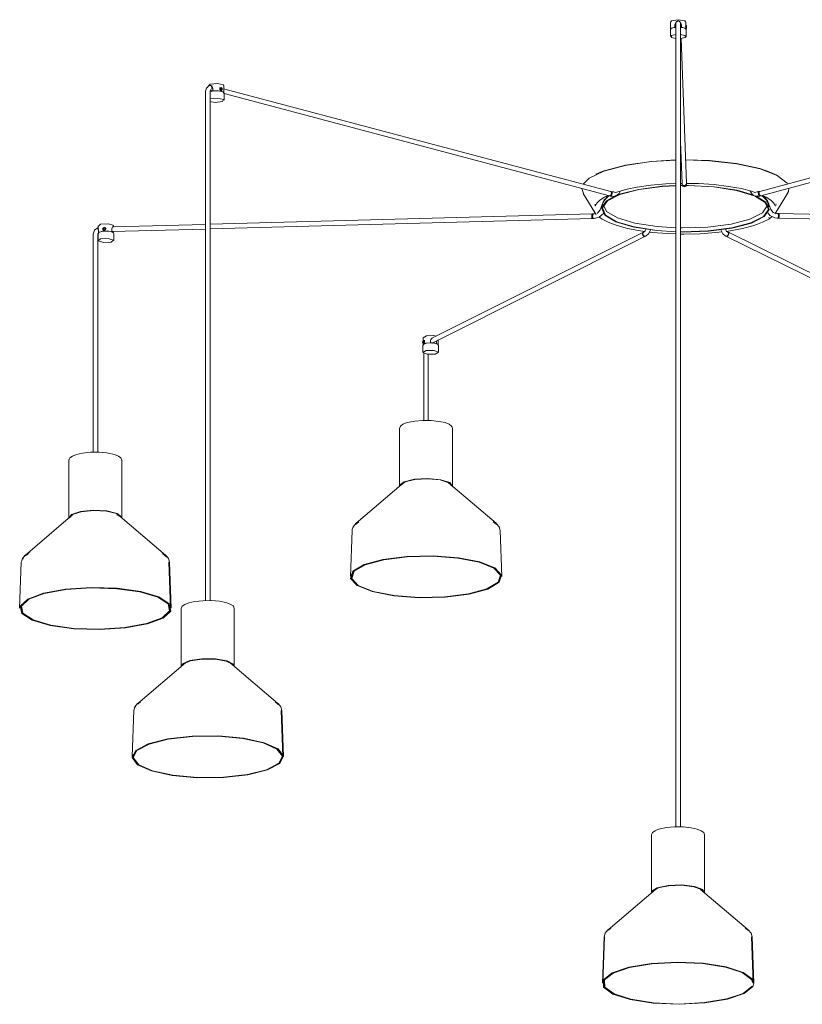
# Model space of a CAD drawing. Header units: millimetres. Extents: x 2868 to 10879, y -1222 to 7853.
# Tile 1 of 6: x 5599 to 6632, y -990 to 309. Entities that reach past the tile are written whole.
import ezdxf

# ---------------------------------------------------------------- set-up
doc = ezdxf.new("R2010")
doc.units = ezdxf.units.MM
doc.layers.add('E-LITE-EQPM', color=7, linetype='Continuous', lineweight=20)

# ---------------------------------------------------------------- blocks, each defined once
blk = doc.blocks.new('68593-7L_ 68594-7L KOMBO200 - 64314-44-7L SAMBA Black_ribbon beige pendant lamp ø450-7L-609791-00 Isometrico PDF')
at = {"layer": 'E-LITE-EQPM', "color": 253, "lineweight": 15, "true_color": 0xaaaaaa}
for p, q in [((3202.5, 305.9), (3202.5, 296.3)), ((3208.1, 298.8), (3208.1, 301.4)), ((3209.4, 302.7), (3208.9, 302.2)), ((3208.9, 302.2), (3209, 300.3)), ((3209, 300.3), (3209.4, 300.8)), ((3209.3, 298.9), (3209.1, 298.6)), ((3209.4, 304), (3209.5, 303)), ((3209.4, 299.8), (3209.4, 294.3)), ((3212.4, 307.1), (3214.2, 306.6)), ((3216.1, 302.2), (3215.4, 302.8)), ((3215.4, 294.3), (3215.4, 299.8)), ((3215.6, 299.8), (3215.5, 301.2)), ((3215.5, 301.1), (3215.5, 301.2)), ((3216.3, 301), (3215.5, 300.2)), ((3215.7, 301), (3216, 300.6)), ((3216.1, 300.8), (3216.1, 302.2)), ((3216.5, 301), (3216.3, 301)), ((3216.3, 301), (3216.3, 300.9)), ((3216.8, 301.4), (3216.8, 298.8)), ((3216.8, 298.8), (3216.8, 298.5)), ((3223.3, 301), (3222.3, 301)), ((3223.3, 299.9), (3222.3, 299.9)), ((3222.6, 300.9), (3222.6, 305.9)), ((3202.3, 295.6), (3202.3, 286.5)), ((3208.1, 298.5), (3208.1, 298.8)), ((3209.4, 294.3), (3209.4, -756.4)), ((3215.4, -756.4), (3215.4, 294.3)), ((3222, 297), (3223.3, 297)), ((3223.3, 298.1), (3222.4, 298.1)), ((3222.6, 296.3), (3222.6, 297.1)), ((3222.8, 286.5), (3222.8, 295.6)), ((3223.3, 298.1), (3223.3, 298.4)), ((3223.3, 297.8), (3223.3, 298.1)), ((3223.3, 297.1), (3223.3, 297.3)), ((3223.5, 92.8), (3216.2, 283.9)), ((2592.9, 221.9), (2592.9, 220.8)), ((2593.1, 221.7), (2595, 223.6)), ((2594.9, 222), (2593.5, 221.7)), ((2597.3, 221.5), (2595.3, 222)), ((2612.9, 212.3), (2612.9, 221.9)), ((2588.7, 214.2), (2588.7, 208.8)), ((2588.7, 208.8), (2588.7, -457.8)), ((2594.7, 208.8), (2594.7, 214.2)), ((2594.7, 213.6), (2595, 213.7)), ((2594.7, -457.9), (2594.7, 208.8)), ((2595.7, 215.7), (2598.5, 215)), ((2598.5, 217.3), (2598.5, 214.8)), ((2598.5, 214.8), (2599.3, 214.6)), ((2608.8, 219.2), (2607.2, 218.6)), ((2608.8, 216.3), (2608, 216)), ((2608.3, 218), (2609.5, 218.8)), ((2608.8, 216.3), (2608.3, 218)), ((2608.4, 214.8), (2610.2, 215.4)), ((2609.7, 217.2), (2608.7, 218.3)), ((2608.8, 219.1), (2609, 219.1)), ((2609.5, 216.1), (2608.9, 216.2)), ((2609.4, 216.1), (2609.7, 217.2)), ((2609.5, 218.8), (2610.7, 217.5)), ((2610.2, 215.9), (2609.5, 216.1)), ((2610.7, 217.5), (2609.7, 217.2)), ((2610.2, 215.9), (2609.9, 215.8)), ((2610.7, 217.5), (2610.2, 215.9)), ((3123.4, 82.1), (2612.6, 217.6)), ((2613.2, 211.6), (2612.6, 212.3)), ((2612.7, 212.1), (2612.7, 214.3)), ((2613.1, 211.2), (3121.9, 76.3)), ((2613.2, 202.5), (2613.2, 211.6)), ((3829.1, 218.3), (3320.2, 82.2)), ((3321.7, 76.4), (3828.5, 212)), ((3215.4, 147.4), (3217.5, 92.5)), ((3215.4, 123.8), (3216.3, 123.8)), ((3215.4, 123.6), (3216.3, 123.6)), ((3104.5, 105), (3103.7, 104.6)), ((3103.8, 104.7), (3114.2, 109.1)), ((3333.2, 107.7), (3342.5, 103.5)), ((3340.2, 104.6), (3339.5, 105)), ((3217.5, 92.7), (3215.4, 92.7)), ((3217.6, 91.9), (3217.5, 92.6)), ((3217.5, 92.6), (3217.5, 92.1)), ((3217.5, 92.6), (3217.5, 91.7)), ((3217.5, 91.7), (3217.5, 92.1)), ((3218.3, 90.7), (3217.9, 91.2)), ((3223.4, 91.9), (3223.1, 91.3)), ((3223.5, 92.3), (3223.5, 92.8)), ((3223.5, 91.9), (3223.5, 92.8)), ((3087.8, 78.2), (3085.3, 85.9)), ((3087.2, 79.2), (3102.5, 54.1)), ((3124.5, 81.7), (3123.6, 82)), ((3125.4, 81.4), (3123.6, 82)), ((3123.8, 77.6), (3124.1, 78.3)), ((3123.8, 77.6), (3124.1, 78.3)), ((3124.2, 78.3), (3123.9, 77.6)), ((3124.4, 79.1), (3124.2, 78.3)), ((3127.9, 81.4), (3125.4, 81.4)), ((3127.9, 81.4), (3127.9, 81.4)), ((3136, 82.2), (3136.2, 82.8)), ((3215.4, 90), (3218.3, 90.1)), ((3215.4, 89.8), (3218.5, 89.8)), ((3219, 90.2), (3218.3, 90.6)), ((3219.7, 89.9), (3219, 90.2)), ((3219.7, 90), (3220.5, 89.9)), ((3219.7, 90), (3220.5, 89.9)), ((3220.5, 89.8), (3219.7, 89.9)), ((3221.2, 89.9), (3220.5, 89.8)), ((3222, 90.2), (3221.2, 89.9)), ((3289.5, 83.3), (3312.6, 76.5)), ((3290.1, 83.6), (3312.2, 77.1)), ((3307.5, 82.8), (3307.6, 82.3)), ((3318.2, 81.5), (3315.8, 81.5)), ((3320, 82.1), (3318.2, 81.5)), ((3320, 82.1), (3319.1, 81.8)), ((3319.4, 78.4), (3319.2, 79.2)), ((3319.7, 77.7), (3319.4, 78.4)), ((3319.5, 78.5), (3319.8, 77.8)), ((3319.5, 78.5), (3319.8, 77.8)), ((3341.5, 54.1), (3356.7, 79.2)), ((3102.7, 65.3), (3102.3, 64)), ((3113.5, 68.2), (3109.4, 57.7)), ((3113.1, 66.8), (3111.7, 61.7)), ((3113.1, 66.8), (3114.6, 69.6)), ((3118.3, 74.3), (3116.6, 75.5)), ((3119.5, 75), (3119.3, 74.8)), ((3120.5, 75.9), (3120.2, 75.6)), ((3121.7, 76.3), (3122.6, 76)), ((3121.7, 76.3), (3123.5, 75.7)), ((3122.5, 76.3), (3122.1, 76.2)), ((3122.4, 76.4), (3122.9, 76.6)), ((3122.4, 76.4), (3122.9, 76.6)), ((3123, 76.6), (3122.5, 76.3)), ((3122.9, 76.6), (3123.4, 77.1)), ((3122.9, 76.6), (3123.4, 77.1)), ((3123.5, 77), (3123, 76.6)), ((3123.4, 77.1), (3123.8, 77.6)), ((3123.4, 77.1), (3123.8, 77.6)), ((3123.9, 77.6), (3123.5, 77)), ((3320.1, 77.2), (3319.7, 77.7)), ((3319.8, 77.8), (3320.2, 77.2)), ((3319.8, 77.8), (3320.2, 77.2)), ((3320.6, 76.7), (3320.1, 77.1)), ((3320.1, 75.8), (3321.9, 76.5)), ((3320.2, 77.2), (3320.7, 76.7)), ((3320.2, 77.2), (3320.7, 76.7)), ((3321, 76.4), (3320.6, 76.7)), ((3320.7, 76.7), (3321.2, 76.5)), ((3320.7, 76.7), (3321.2, 76.5)), ((3321, 76.1), (3321.9, 76.5)), ((3321.5, 76.4), (3321.1, 76.4)), ((3327.2, 75.4), (3326.1, 74.5)), ((3330.8, 66.8), (3330.6, 67.2)), ((3334.9, 58.2), (3330.8, 68.7)), ((3332.2, 61.7), (3330.8, 66.8)), ((3341.6, 64), (3341.2, 65.6)), ((3099.2, 52.5), (2594.7, 38.7)), ((3100.5, 52.4), (3099.3, 52.5)), ((3101.6, 52.4), (3099.3, 52.5)), ((3103.6, 53), (3101.6, 52.4)), ((3102.5, 54.1), (3104.4, 51.8)), ((3341.5, 54.1), (3340.1, 52.6)), ((3342.8, 53), (3341, 53.5)), ((3345.1, 53), (3342.8, 53)), ((3345.1, 53), (3343.9, 53)), ((3846.9, 41.7), (3345.2, 53)), ((3345.2, 53), (3345.2, 53)), ((2594.7, 32.7), (3099.3, 46.5)), ((3098.5, 49.5), (3098.6, 48.7)), ((3098.5, 48.7), (3098.5, 49.5)), ((3098.5, 48.7), (3098.5, 49.5)), ((3098.6, 48), (3098.5, 48.7)), ((3098.6, 48), (3098.5, 48.7)), ((3098.6, 48.7), (3098.7, 48)), ((3098.7, 47.4), (3098.6, 48)), ((3098.7, 47.4), (3098.6, 48)), ((3098.7, 48), (3098.8, 47.4)), ((3098.8, 46.9), (3098.7, 47.4)), ((3098.8, 46.9), (3098.7, 47.4)), ((3098.8, 47.4), (3099, 46.9)), ((3099, 46.6), (3098.8, 46.9)), ((3099, 46.6), (3098.8, 46.9)), ((3099, 46.9), (3099.1, 46.6)), ((3099.1, 46.6), (3099.3, 46.5)), ((3099.2, 46.5), (3100.3, 46.4)), ((3099.2, 46.5), (3101.4, 46.4)), ((3332.6, 47.7), (3332.2, 47.4)), ((3343, 47), (3345.3, 47)), ((3344.1, 47), (3345.3, 47)), ((3345.1, 47), (3345.3, 47.2)), ((3345.1, 47), (3846.9, 35.7)), ((3345.3, 47.2), (3345.4, 47.5)), ((3345.4, 47.5), (3345.6, 47.9)), ((3345.6, 47.5), (3345.4, 47.2)), ((3345.6, 47.5), (3345.4, 47.2)), ((3345.6, 48), (3345.7, 48.6)), ((3345.7, 47.9), (3345.6, 47.5)), ((3345.7, 47.9), (3345.6, 47.5)), ((3345.7, 48.6), (3345.8, 49.3)), ((3345.8, 48.6), (3345.7, 48)), ((3345.8, 48.6), (3345.7, 48)), ((3345.8, 49.3), (3345.8, 50.1)), ((3345.9, 49.3), (3345.8, 48.6)), ((3345.9, 49.3), (3345.8, 48.6)), ((3345.9, 50.1), (3345.9, 49.3)), ((3345.9, 50.1), (3345.9, 49.3)), ((2446.4, 25.8), (2447.5, 27.8)), ((2447.3, 34.5), (2446.8, 34.5)), ((2446.9, 26.5), (2447.2, 26.8)), ((2446.9, 26.5), (2446.9, 17.3)), ((2447.2, 36.8), (2447.2, 33.3)), ((2447.4, 30.3), (2447.4, 27.8)), ((2447.4, 27.8), (2447.8, 27.8)), ((2453.2, 31.5), (2454.4, 30)), ((2453.3, 33.1), (2454.7, 34.3)), ((2453.8, 31.5), (2453.3, 33.1)), ((2453.3, 33.1), (2453.6, 32.7)), ((2455.1, 33.8), (2453.6, 32.7)), ((2453.6, 32.7), (2454.1, 31.4)), ((2453.8, 31.5), (2454.2, 31)), ((2454.7, 31.5), (2454, 31.5)), ((2454.1, 31.3), (2454.2, 31)), ((2454.7, 34.3), (2456.2, 33.3)), ((2455.1, 33.8), (2454.7, 34.3)), ((2455.6, 31.6), (2454.7, 31.5)), ((2456.1, 33.1), (2455.1, 33.8)), ((2456.2, 33.3), (2455.6, 31.6)), ((2455.6, 31.6), (2456, 31.1)), ((2456, 31.1), (2456.1, 31.4)), ((2457.4, 32.7), (2456.2, 34.1)), ((2464, 28.9), (2464.9, 28.9)), ((2464.9, 29.1), (2588.8, 32.5)), ((2464.9, 28.9), (2464.9, 31.5)), ((2588.8, 38.5), (2466, 35.2)), ((2466.9, 37.4), (2466.7, 36.2)), ((2466.9, 29.1), (2466.9, 27.5)), ((2467.5, 26.5), (2467.1, 27.4)), ((2467.2, 35.1), (2467.2, 36.8)), ((2467.5, 17.3), (2467.5, 26.5)), ((3166.7, 28.5), (2887.4, -111.4)), ((3166.8, 28.5), (3167.3, 28.7)), ((3166.8, 28.5), (3167.3, 28.7)), ((3168, 29), (3167, 28.6)), ((3167.4, 28.7), (3167, 28.6)), ((3167.9, 29), (3168.2, 29.3)), ((3276.7, 29.1), (3276.4, 29.4)), ((3277.6, 28.7), (3276.6, 29.1)), ((3277.6, 28.7), (3277.1, 28.9)), ((3277.2, 28.8), (3277.8, 28.6)), ((3277.2, 28.8), (3277.8, 28.6)), ((3560.9, -110.9), (3277.9, 28.6)), ((2440.4, 25.8), (2440.4, 20.3)), ((2440.4, 20.3), (2440.4, -262)), ((2446.4, 20.3), (2446.4, 25.8)), ((2446.4, -262.1), (2446.4, 20.3)), ((2887.9, -117.9), (3169.4, 23.1)), ((3165.6, 24.6), (3165.4, 25.4)), ((3165.6, 24.6), (3165.4, 25.4)), ((3166, 24), (3165.6, 24.6)), ((3166, 24), (3165.6, 24.6)), ((3166.6, 23.4), (3166, 24)), ((3166.6, 23.4), (3166, 24)), ((3166.1, 24), (3166.6, 23.5)), ((3167.2, 23), (3166.6, 23.4)), ((3167.2, 23), (3166.6, 23.4)), ((3167.9, 22.9), (3167.3, 23)), ((3167.9, 22.9), (3167.3, 23)), ((3168.6, 22.9), (3168, 22.8)), ((3168.6, 22.9), (3168, 22.8)), ((3169.1, 23), (3168.7, 22.9)), ((3169.1, 23), (3168.7, 22.9)), ((3169.1, 23), (3170.1, 23.4)), ((3169.1, 23), (3169.6, 23.2)), ((3274.5, 23.4), (3275.6, 23.1)), ((3275, 23.3), (3275.6, 23.1)), ((3275.3, 23.2), (3560.3, -117.3)), ((3275.9, 23), (3275.6, 23.1)), ((3275.9, 23), (3275.6, 23.1)), ((3276.6, 22.9), (3276, 23)), ((3276.6, 22.9), (3276, 23)), ((3277.3, 23.1), (3276.7, 22.9)), ((3277.3, 23.1), (3276.7, 22.9)), ((3278, 23.5), (3277.4, 23.1)), ((3278, 23.5), (3277.4, 23.1)), ((3278, 23.5), (3278.5, 24.1)), ((3278.6, 24.1), (3278.1, 23.5)), ((3278.6, 24.1), (3278.1, 23.5)), ((3279, 24.7), (3278.6, 24.1)), ((3279, 24.7), (3278.6, 24.1)), ((3279.2, 25.5), (3279, 24.7)), ((3279.2, 25.5), (3279, 24.7)), ((2875.5, -116.3), (2876.1, -114.9)), ((2875.7, -117.8), (2875.5, -116.3)), ((2875.5, -116.3), (2876.6, -116.4)), ((2875.8, -110.7), (2875.8, -115.3)), ((2876.1, -114.9), (2876.7, -115.5)), ((2877.9, -114.6), (2876.4, -114.4)), ((2876.7, -115.5), (2876.5, -117.4)), ((2876.7, -115.5), (2877.8, -115.7)), ((2885.7, -117.5), (2885.7, -115)), ((2890.1, -108.2), (2893, -108.9)), ((2893.5, -115.1), (2893.6, -116)), ((2893.6, -116), (2893.6, -118.6)), ((2895.8, -120.3), (2895.8, -113.9)), ((2875.5, -121), (2875.5, -130.2)), ((2876.1, -117.6), (2875.7, -117.8)), ((2875.8, -117.8), (2875.8, -120.3)), ((2875.8, -118.3), (2877.5, -118.6)), ((2876.4, -117.4), (2876.1, -117.6)), ((2876.5, -117.4), (2877.4, -117.5)), ((2885.2, -117.8), (2885.7, -117.5)), ((2893.6, -118.6), (2893.1, -118.9)), ((2895.2, -119.4), (2893.6, -118.6)), ((2895.8, -120.5), (2895.8, -120.1)), ((2896.1, -130.2), (2896.1, -121)), ((2876.7, -131.3), (2876.7, -220.2)), ((2882.7, -220.1), (2882.7, -132.9)), ((2844.8, -230.5), (2844.8, -306.4)), ((2914.8, -230.5), (2914.2, -229.1)), ((2914.8, -306.4), (2914.8, -230.5)), ((2408.4, -272.4), (2408.9, -271.2)), ((2408.4, -272.4), (2408.4, -348.3)), ((2478.4, -348.3), (2478.4, -272.4)), ((2850.1, -302.5), (2787.4, -355.8)), ((2849.5, -302.6), (2849.4, -303.2)), ((2849.4, -303.2), (2849.4, -303.2)), ((2972.1, -355.8), (2909.4, -302.5)), ((2910.1, -303.2), (2910, -302.4)), ((2910.1, -303.2), (2910.1, -303.2)), ((2413.7, -344.4), (2351.1, -397.7)), ((2413.1, -344.3), (2413.1, -345.1)), ((2472.3, -345.9), (2472, -345.6)), ((2535.7, -397.7), (2473.1, -344.4)), ((2473.7, -345.1), (2473.7, -344.5)), ((2473.7, -345.1), (2473.7, -345.2)), ((2791, -353.8), (2788, -356.4)), ((2971.6, -356.4), (2968.4, -353.7)), ((2975.5, -361.1), (2975.4, -360.8)), ((2782, -365.3), (2779.8, -426.1)), ((2782, -365.3), (2782.3, -364.1)), ((2979.7, -426.1), (2977.5, -365.3)), ((2354.9, -395.5), (2351.6, -398.3)), ((2356.7, -394), (2356.4, -394.2)), ((2535.2, -398.3), (2531.9, -395.5)), ((2537.5, -400.6), (2535.2, -398.3)), ((2538.1, -400.1), (2535.7, -397.7)), ((2345.6, -407.3), (2343.4, -468)), ((2345.6, -407.3), (2346.3, -405.2)), ((2542.6, -468), (2540.4, -407.3)), ((2543.4, -468), (2541.2, -407.3)), ((2780.7, -423.3), (2780.6, -426.1)), ((2978.9, -426.1), (2978.8, -423.1)), ((2344.3, -465.3), (2344.2, -468)), ((2626.7, -468.1), (2625.6, -465.3)), ((2556.7, -468.1), (2556.7, -544)), ((2626.7, -544), (2626.7, -468.1)), ((2562.1, -540.1), (2499.4, -593.5)), ((2561.4, -540.2), (2561.4, -540.7)), ((2561.4, -540.9), (2561.4, -540.9)), ((2684.1, -593.5), (2621.4, -540.1)), ((2622.1, -540.7), (2622, -540.2)), ((2622.1, -540.9), (2622.1, -540.9)), ((2624.3, -541.9), (2625.1, -543.1)), ((2625.8, -541.8), (2626.6, -544.7)), ((2499.6, -594.3), (2499.9, -594.1)), ((2502.9, -591.5), (2499.9, -594.1)), ((2683.5, -594.1), (2680.4, -591.4)), ((2494, -603), (2491.7, -663.7)), ((2496.1, -598.5), (2496.5, -598)), ((2690.9, -663.7), (2688.7, -603)), ((2691.7, -663.7), (2689.5, -603)), ((2492.6, -661), (2492.5, -663.7)), ((3177.4, -766.7), (3177.7, -766.1)), ((3177.4, -766.7), (3177.4, -842.7)), ((3247.4, -842.7), (3247.4, -766.7)), ((3182.7, -838.8), (3120.1, -892.1)), ((3182.1, -838.8), (3182.1, -839.3)), ((3182.1, -839.5), (3182.1, -839.5)), ((3304.7, -892.1), (3242, -838.8)), ((3242.7, -839.3), (3242.7, -838.8)), ((3242.7, -839.5), (3242.7, -839.5)), ((3123.5, -890.2), (3120.6, -892.7)), ((3304.2, -892.7), (3300.7, -889.7)), ((3114.6, -901.6), (3112.4, -962.4)), ((3115.4, -901.6), (3113.2, -962.4)), ((3311.6, -962.4), (3309.4, -901.6)), ((3312.4, -962.4), (3310.2, -901.6))]:
    blk.add_line(p, q, dxfattribs=at)
for points in [[(3202.8, 305.9, 0), (3203.8, 307.3, 0), (3212.4, 308.7, 0)], [(3208.1, 301.4, 0), (3208.2, 302.3, 0), (3208.5, 303.2, 0), (3209, 304.1, 0), (3209.5, 304.6, 0)], [(3212.4, 307.1, 0), (3210.2, 306.1, 0), (3209.6, 305, 0), (3209.4, 304.3, 0), (3209.4, 303.7, 0), (3209.4, 301.7, 0), (3209.4, 299.8, 0)], [(3212.4, 307.1, 0), (3211.4, 306.9, 0), (3210.5, 306.4, 0), (3209.8, 305.6, 0), (3209.5, 304.6, 0), (3209.5, 303.7, 0)], [(3212.4, 308.7, 0), (3221.2, 307.3, 0), (3222.3, 306, 0)], [(3212.4, 307.1, 0), (3213.5, 306.9, 0), (3214.4, 306.4, 0), (3215, 305.6, 0), (3215.4, 304.6, 0), (3215.4, 303.6, 0), (3215.4, 303.5, 0)], [(3215.4, 304.6, 0), (3215.8, 304.1, 0), (3216.4, 303.3, 0), (3216.7, 302.3, 0), (3216.8, 301.4, 0)], [(3215.4, 304.3, 0), (3215.6, 300.4, 0), (3215.6, 299.8, 0)], [(3215.4, 303.8, 0), (3215.4, 303.3, 0), (3215.4, 301, 0), (3215.4, 299.8, 0)], [(3216.3, 298.3, 0), (3216.3, 299.6, 0), (3216.3, 301, 0)], [(3216.8, 300.2, 0), (3216.6, 300.7, 0), (3216.5, 301, 0), (3216.4, 301, 0), (3216.4, 300.8, 0)], [(3222.3, 296.9, 0), (3221.8, 297.4, 0), (3216.8, 298.8, 0)], [(3222.3, 299.6, 0), (3222.4, 300.2, 0), (3222.4, 300.7, 0), (3222.5, 301, 0), (3222.5, 301, 0)], [(3222.6, 297.1, 0), (3222.5, 297.2, 0), (3222.5, 297.7, 0), (3222.4, 298.2, 0), (3222.4, 298.9, 0), (3222.3, 299.6, 0)], [(3223.3, 301, 0), (3223.3, 299.6, 0), (3223.3, 297.1, 0)], [(3202.3, 295.6, 0), (3203.7, 297.4, 0), (3207.1, 298.4, 0), (3209.4, 298.6, 0)], [(3208.1, 298.8, 0), (3203.2, 297.3, 0), (3202.7, 296.8, 0)], [(3209.3, 283.8, 0), (3203.7, 285, 0), (3203.6, 287.9, 0), (3209.3, 289.2, 0)], [(3222.8, 295.6, 0), (3221.4, 297.4, 0), (3218, 298.4, 0), (3215.4, 298.6, 0)], [(3215.5, 289.2, 0), (3221.4, 288, 0), (3222.8, 286.5, 0)], [(3222.8, 286.5, 0), (3221.5, 285.1, 0), (3215.7, 283.8, 0)], [(2593.5, 221.7, 0), (2589.8, 218.5, 0), (2588.7, 214.2, 0)], [(2594.6, 222, 0), (2595.3, 222, 0), (2595.9, 221.7, 0), (2596.4, 221.1, 0), (2596.7, 220.2, 0), (2596.9, 219.1, 0), (2596.8, 218.1, 0), (2596.5, 217.2, 0)], [(2595, 223.6, 0), (2604.3, 224.6, 0), (2612.2, 222.9, 0), (2612.6, 221.7, 0)], [(2594.7, 214.2, 0), (2595.3, 216, 0), (2595.5, 216, 0)], [(2612.5, 212.5, 0), (2611.8, 213.3, 0), (2608.4, 214.4, 0), (2602.8, 214.8, 0), (2597.3, 214.3, 0), (2595, 213.7, 0)], [(2597, 220.4, 0), (2597.6, 219.8, 0), (2598.1, 219.1, 0), (2598.4, 218.3, 0), (2598.5, 217.3, 0)], [(2612.8, 211.9, 0), (2611.5, 213.7, 0), (2605.7, 215, 0), (2598.5, 214.8, 0)], [(2607.4, 217.5, 0), (2607.5, 218.1, 0), (2607.8, 218.6, 0), (2608.2, 219, 0)], [(2609, 215.3, 0), (2608.8, 215.3, 0), (2608.2, 215.7, 0), (2607.8, 216.2, 0), (2607.5, 216.8, 0), (2607.4, 217.5, 0)], [(2609.5, 219.3, 0), (2607.9, 217.7, 0), (2609.5, 215.4, 0)], [(2610.4, 216.1, 0), (2610.2, 215.6, 0), (2609.8, 215.3, 0), (2609.3, 215.2, 0), (2609.1, 215.2, 0)], [(2609.5, 215.4, 0), (2611.1, 217, 0), (2609.5, 219.3, 0)], [(2611, 200.7, 0), (2601.5, 199.6, 0), (2594.5, 200.8, 0)], [(2594.8, 204.2, 0), (2604.3, 205.3, 0), (2612.4, 203.5, 0), (2611, 200.7, 0)], [(3114.3, 109, 0), (3142.4, 116.5, 0), (3176.9, 121.5, 0), (3209.4, 123.4, 0)], [(3115, 109.3, 0), (3142.9, 116.8, 0), (3177.2, 121.7, 0), (3209.4, 123.7, 0)], [(3222.3, 123.8, 0), (3253.6, 122.8, 0), (3289.6, 118.8, 0), (3320, 112.2, 0), (3332.4, 108.1, 0)], [(3222.3, 123.6, 0), (3253.8, 122.6, 0), (3290, 118.6, 0), (3320.6, 111.9, 0), (3343.3, 103.1, 0), (3356.1, 92.9, 0), (3356.8, 91.9, 0)], [(3087, 91.6, 0), (3094.9, 99.6, 0), (3114.3, 109, 0)], [(3209.4, 92.5, 0), (3196.3, 92, 0), (3176.2, 90.3, 0), (3158.2, 87.7, 0), (3142.8, 84.5, 0), (3130.1, 80.8, 0), (3128.3, 80.2, 0)], [(3217.5, 92.6, 0), (3217.6, 91.9, 0), (3217.9, 91.3, 0), (3218.3, 90.7, 0), (3219, 90.2, 0), (3219.7, 90, 0)], [(3217.5, 92.6, 0), (3217.6, 91.9, 0), (3217.9, 91.3, 0), (3218.3, 90.7, 0), (3219, 90.2, 0), (3219.7, 90, 0)], [(3220.5, 88, 0), (3218.3, 89.1, 0), (3217.7, 90.2, 0), (3217.5, 90.8, 0), (3217.5, 91.5, 0), (3217.5, 91.7, 0)], [(3220.5, 89.4, 0), (3219.7, 89.5, 0), (3219, 89.8, 0), (3218.3, 90.2, 0), (3217.9, 90.8, 0), (3217.6, 91.5, 0)], [(3220.5, 89.9, 0), (3221.2, 90, 0), (3222, 90.2, 0), (3222.6, 90.7, 0), (3223.1, 91.3, 0), (3223.4, 91.9, 0), (3223.5, 92.7, 0), (3223.5, 92.8, 0)], [(3220.5, 89.9, 0), (3221.2, 90, 0), (3222, 90.2, 0), (3222.6, 90.7, 0), (3223.1, 91.3, 0), (3223.4, 91.9, 0), (3223.5, 92.7, 0), (3223.5, 92.8, 0)], [(3220.5, 88, 0), (3222.8, 89.1, 0), (3223.4, 90.2, 0), (3223.5, 90.8, 0), (3223.6, 91.6, 0), (3223.6, 92.6, 0)], [(3220.5, 89.4, 0), (3221.2, 89.5, 0), (3222, 89.8, 0), (3222.6, 90.3, 0), (3223.1, 90.8, 0), (3223.4, 91.5, 0)], [(3223.5, 92.8, 0), (3223.5, 92.7, 0), (3223.4, 91.9, 0)], [(3223.4, 91.7, 0), (3223.5, 92.2, 0), (3223.4, 92.7, 0)], [(3315.1, 80.3, 0), (3309.2, 82.3, 0), (3295.4, 85.8, 0), (3278.8, 88.8, 0), (3259.9, 91.1, 0), (3239.2, 92.4, 0), (3223.5, 92.7, 0)], [(3223.5, 91.4, 0), (3223.5, 91.9, 0), (3223.5, 91.9, 0)], [(3154.5, 35.3, 0), (3131.1, 42.2, 0), (3116.6, 50.9, 0), (3112.5, 60.4, 0), (3119, 69.8, 0), (3135.6, 78.1, 0), (3160.7, 84.6, 0), (3191.8, 88.6, 0), (3209.4, 89.6, 0)], [(3123.2, 82.1, 0), (3123.6, 82, 0), (3124, 81.7, 0), (3124.3, 81.2, 0), (3124.4, 80.5, 0), (3124.5, 79.8, 0), (3124.4, 79.1, 0)], [(3123.3, 76, 0), (3123.8, 76.3, 0), (3124.3, 76.8, 0), (3124.7, 77.3, 0), (3125, 78, 0), (3125.3, 78.8, 0), (3125.4, 79.5, 0), (3125.4, 80.2, 0), (3125.3, 80.8, 0), (3125, 81.3, 0), (3124.7, 81.6, 0)], [(3124.1, 78.3, 0), (3124.4, 79.1, 0), (3124.5, 79.8, 0), (3124.5, 80.5, 0), (3124.3, 81.2, 0), (3124.1, 81.6, 0), (3123.7, 81.9, 0), (3123.5, 82, 0)], [(3124.1, 78.3, 0), (3124.4, 79.1, 0), (3124.5, 79.8, 0), (3124.5, 80.5, 0), (3124.3, 81.2, 0), (3124.1, 81.6, 0), (3123.7, 81.9, 0), (3123.5, 82, 0)], [(3129.9, 75.7, 0), (3134.6, 79.4, 0), (3136, 82.2, 0)], [(3131.3, 76.9, 0), (3134.8, 78.3, 0), (3160.2, 84.8, 0), (3191.5, 88.9, 0), (3209.4, 89.9, 0)], [(3222.5, 89.8, 0), (3225.8, 89.8, 0), (3259.5, 88, 0), (3289.5, 83.3, 0)], [(3222.8, 90.1, 0), (3225.9, 90.1, 0), (3259.8, 88.2, 0), (3290.1, 83.6, 0)], [(3307.6, 82.3, 0), (3311.1, 77.3, 0), (3313.8, 75.8, 0)], [(3320.3, 76.2, 0), (3319.8, 76.4, 0), (3319.3, 76.9, 0), (3318.9, 77.5, 0), (3318.5, 78.2, 0), (3318.3, 78.9, 0), (3318.2, 79.7, 0), (3318.2, 80.4, 0), (3318.3, 81, 0), (3318.6, 81.5, 0), (3318.9, 81.8, 0)], [(3319.1, 80, 0), (3319.1, 80.7, 0), (3319.3, 81.3, 0), (3319.6, 81.8, 0), (3319.9, 82.1, 0), (3320.4, 82.2, 0)], [(3320, 82.1, 0), (3319.8, 82.1, 0), (3319.5, 81.8, 0), (3319.2, 81.3, 0), (3319.1, 80.7, 0), (3319.1, 80, 0), (3319.2, 79.2, 0), (3319.5, 78.5, 0)], [(3320, 82.1, 0), (3319.8, 82.1, 0), (3319.5, 81.8, 0), (3319.2, 81.3, 0), (3319.1, 80.7, 0), (3319.1, 80, 0), (3319.2, 79.2, 0), (3319.5, 78.5, 0)], [(3358.6, 86.2, 0), (3358.1, 82, 0), (3354.9, 76.7, 0)], [(3103, 62.6, 0), (3105, 66.6, 0), (3109.1, 70.6, 0), (3115.2, 74.6, 0), (3120, 76.8, 0)], [(3153.8, 35, 0), (3130.2, 42.1, 0), (3115.6, 50.8, 0), (3111.4, 60.4, 0), (3118, 69.8, 0), (3129.4, 76.2, 0)], [(3116.4, 72.3, 0), (3115, 71, 0), (3113.5, 68.2, 0)], [(3114.6, 69.6, 0), (3115.5, 71.2, 0), (3119.9, 75.4, 0), (3121.5, 76.4, 0)], [(3121.5, 76.4, 0), (3121.9, 76.3, 0), (3122.4, 76.3, 0)], [(3121.5, 76.4, 0), (3121.9, 76.3, 0), (3122.4, 76.3, 0)], [(3123.3, 76, 0), (3122.8, 76, 0), (3122.6, 76, 0)], [(3123.5, 75.7, 0), (3129.4, 75.6, 0), (3129.9, 75.7, 0)], [(3313, 76.3, 0), (3327.3, 67.7, 0), (3331.5, 58.2, 0), (3324.9, 48.9, 0), (3308.3, 40.5, 0), (3283.2, 34, 0), (3252.1, 30, 0), (3218.1, 28.8, 0), (3215.4, 28.8, 0)], [(3314.5, 76.2, 0), (3328.3, 67.8, 0), (3332.5, 58.2, 0), (3325.9, 48.8, 0), (3309.1, 40.3, 0), (3283.8, 33.8, 0), (3252.4, 29.7, 0), (3218.1, 28.5, 0), (3215.4, 28.6, 0)], [(3313.8, 75.8, 0), (3319.7, 75.7, 0), (3320.1, 75.8, 0)], [(3320.3, 76.2, 0), (3320.7, 76.1, 0), (3321, 76.1, 0)], [(3321.2, 76.5, 0), (3321.6, 76.4, 0), (3322.1, 76.5, 0)], [(3321.2, 76.5, 0), (3321.6, 76.4, 0), (3322.1, 76.5, 0)], [(3330.4, 67.6, 0), (3328.5, 71.2, 0), (3324.1, 75.4, 0), (3322.2, 76.5, 0)], [(3330.8, 68.7, 0), (3326.6, 74.6, 0), (3322.7, 76.4, 0)], [(3341, 62.6, 0), (3338.9, 66.6, 0), (3334.8, 70.6, 0), (3328.7, 74.6, 0), (3323.7, 76.9, 0)], [(3099.2, 52.5, 0), (3099, 52.4, 0), (3098.8, 52.1, 0), (3098.7, 51.6, 0), (3098.6, 51, 0), (3098.6, 50.3, 0), (3098.5, 49.5, 0)], [(3098.6, 50.3, 0), (3098.6, 51, 0), (3098.8, 51.6, 0), (3098.9, 52.1, 0), (3099.1, 52.4, 0), (3099.3, 52.5, 0)], [(3098.6, 50.3, 0), (3098.6, 51, 0), (3098.8, 51.6, 0), (3098.9, 52.1, 0), (3099.1, 52.4, 0), (3099.3, 52.5, 0)], [(3100.1, 46.5, 0), (3099.9, 46.9, 0), (3099.8, 47.3, 0), (3099.7, 48, 0), (3099.6, 48.7, 0), (3099.6, 49.5, 0), (3099.7, 50.2, 0), (3099.8, 51, 0), (3099.9, 51.6, 0), (3100.1, 52, 0), (3100.3, 52.3, 0), (3100.5, 52.4, 0)], [(3101.4, 46.4, 0), (3108.4, 48.1, 0), (3113.8, 53, 0)], [(3109.4, 57.7, 0), (3106, 53.6, 0), (3105.6, 53.5, 0)], [(3155.3, 40.4, 0), (3132.2, 47.3, 0), (3117.9, 55.8, 0), (3113.7, 64.1, 0)], [(3330.1, 63.1, 0), (3323.7, 53.8, 0), (3307.2, 45.6, 0), (3282.5, 39.1, 0), (3251.8, 35.1, 0), (3218.2, 34, 0), (3215.4, 34, 0)], [(3330.8, 54, 0), (3333.6, 50.2, 0), (3340.2, 47.2, 0), (3343, 47, 0)], [(3339.1, 54.1, 0), (3337.8, 54.5, 0), (3334.9, 58.2, 0)], [(3344.3, 47.1, 0), (3344.5, 47.4, 0), (3344.6, 47.9, 0), (3344.7, 48.5, 0), (3344.7, 49.3, 0), (3344.7, 50, 0), (3344.7, 50.8, 0), (3344.6, 51.5, 0), (3344.5, 52.2, 0), (3344.3, 52.6, 0), (3344.1, 52.9, 0), (3343.9, 53, 0)], [(3345.1, 53, 0), (3345.3, 52.9, 0), (3345.4, 52.7, 0), (3345.6, 52.2, 0), (3345.7, 51.6, 0), (3345.8, 50.9, 0)], [(3345.1, 53, 0), (3345.3, 52.9, 0), (3345.4, 52.7, 0), (3345.6, 52.2, 0), (3345.7, 51.6, 0), (3345.8, 50.9, 0)], [(3345.8, 50.1, 0), (3345.8, 50.9, 0), (3345.8, 51.6, 0), (3345.7, 52.2, 0), (3345.5, 52.7, 0), (3345.4, 52.9, 0)], [(2447.4, 36.1, 0), (2450.3, 38.8, 0), (2460.1, 39.4, 0), (2466.9, 37.4, 0)], [(3099.2, 46.5, 0), (3099.2, 46.5, 0), (3099, 46.6, 0)], [(3099.2, 46.5, 0), (3099.2, 46.5, 0), (3099, 46.6, 0)], [(3100.1, 46.5, 0), (3100.3, 46.4, 0), (3100.3, 46.4, 0)], [(3107.9, 48.5, 0), (3112.1, 45.4, 0), (3120, 41.4, 0), (3130.5, 37.4, 0), (3143.7, 33.8, 0), (3159.6, 30.6, 0), (3168.6, 29.4, 0)], [(3209.4, 34.2, 0), (3184.9, 35.8, 0), (3155.3, 40.4, 0)], [(3336.5, 48.8, 0), (3331.9, 45.4, 0), (3323.9, 41.4, 0), (3317.1, 38.7, 0)], [(3344.3, 47.1, 0), (3344.1, 47, 0), (3344.1, 47, 0)], [(3345.4, 47.2, 0), (3345.3, 47, 0), (3345.3, 47, 0)], [(3345.4, 47.2, 0), (3345.3, 47, 0), (3345.3, 47, 0)], [(2446.8, 34.5, 0), (2442.1, 31, 0), (2440.4, 25.8, 0)], [(2446.8, 34.5, 0), (2446.8, 34.5, 0), (2446.6, 34.3, 0)], [(2446.6, 34.2, 0), (2446.6, 33.6, 0), (2446.6, 32.8, 0), (2446.8, 31.8, 0), (2447.1, 30.8, 0), (2447.4, 29.9, 0)], [(2447.2, 33.1, 0), (2447.2, 32.6, 0), (2447.3, 32, 0), (2447.4, 31.2, 0), (2447.4, 30.3, 0)], [(2447.3, 27, 0), (2448.3, 28.2, 0), (2451.7, 29.2, 0), (2457.3, 29.7, 0), (2462.7, 29.2, 0), (2466, 28.2, 0), (2467.1, 27.4, 0)], [(2464.9, 28.9, 0), (2458.7, 29.9, 0), (2451.5, 29.4, 0), (2447.4, 27.8, 0)], [(2454.7, 34.7, 0), (2452.8, 32.6, 0), (2454.7, 30.8, 0)], [(2454.9, 30.6, 0), (2454.5, 30.6, 0), (2453.9, 30.8, 0), (2453.4, 31.2, 0), (2453.1, 31.7, 0), (2453, 32.4, 0)], [(2453.1, 33.1, 0), (2453.4, 33.7, 0), (2453.9, 34.1, 0), (2454.4, 34.4, 0)], [(2454.7, 30.8, 0), (2456.7, 32.9, 0), (2454.7, 34.7, 0)], [(2456.9, 32.6, 0), (2456.8, 32, 0), (2456.4, 31.4, 0), (2455.9, 31, 0), (2455.2, 30.7, 0), (2454.9, 30.6, 0)], [(2455, 34.5, 0), (2455.2, 34.5, 0), (2455.9, 34.3, 0), (2456.4, 33.9, 0), (2456.8, 33.3, 0), (2456.9, 32.6, 0)], [(2464.9, 31.5, 0), (2465, 32.4, 0), (2465.2, 33.2, 0), (2465.6, 33.9, 0), (2465.9, 34.3, 0)], [(3209.4, 28.7, 0), (3184.1, 30.4, 0), (3153.8, 35, 0)], [(3209.4, 29, 0), (3184.5, 30.6, 0), (3154.5, 35.3, 0)], [(3165.4, 25.4, 0), (3165.3, 26.2, 0), (3165.4, 26.9, 0), (3165.7, 27.6, 0), (3166.2, 28.1, 0)], [(3165.4, 25.4, 0), (3165.3, 26.2, 0), (3165.4, 26.9, 0), (3165.7, 27.6, 0), (3166.2, 28.1, 0)], [(3165.7, 27.5, 0), (3165.4, 26.9, 0), (3165.3, 26.2, 0), (3165.4, 25.4, 0), (3165.7, 24.6, 0), (3166.1, 24, 0)], [(3167.3, 28.7, 0), (3166.7, 28.5, 0), (3166.1, 28.1, 0), (3165.7, 27.6, 0)], [(3168.4, 23, 0), (3167.7, 23.2, 0), (3167.1, 23.6, 0), (3166.5, 24.2, 0), (3166.1, 24.8, 0), (3165.9, 25.6, 0), (3165.8, 26.3, 0), (3165.9, 27.1, 0), (3166.2, 27.8, 0), (3166.7, 28.3, 0), (3167.3, 28.7, 0)], [(3168.5, 29.6, 0), (3168.9, 30.2, 0), (3169.7, 32.2, 0)], [(3170.1, 23.4, 0), (3173.3, 26, 0), (3175.8, 31.2, 0), (3175.9, 31.4, 0)], [(3174.5, 28.5, 0), (3178, 28.1, 0), (3198.3, 26.4, 0), (3209.4, 26.1, 0)], [(3215.4, 25.9, 0), (3219.9, 25.8, 0), (3241.5, 26.2, 0), (3262.1, 27.7, 0), (3269.9, 28.6, 0)], [(3274.5, 23.4, 0), (3271.3, 26.1, 0), (3268.7, 31.3, 0)], [(3276.3, 29.4, 0), (3275.6, 30.3, 0), (3274.9, 32.4, 0)], [(3275.8, 29.4, 0), (3280.9, 30, 0), (3297.3, 33.1, 0), (3311, 36.7, 0), (3317.1, 38.7, 0)], [(3276.2, 23.1, 0), (3276.9, 23.3, 0), (3277.5, 23.7, 0), (3278.1, 24.2, 0), (3278.5, 24.9, 0), (3278.7, 25.7, 0), (3278.8, 26.4, 0), (3278.7, 27.2, 0), (3278.4, 27.9, 0), (3277.9, 28.4, 0), (3277.3, 28.8, 0), (3277.1, 28.9, 0)], [(3278.5, 24.1, 0), (3279, 24.7, 0), (3279.2, 25.5, 0), (3279.3, 26.2, 0), (3279.2, 27, 0), (3278.9, 27.7, 0), (3278.5, 28.2, 0), (3277.9, 28.6, 0), (3277.2, 28.8, 0)], [(3278.4, 28.2, 0), (3278.9, 27.7, 0), (3279.2, 27, 0), (3279.3, 26.2, 0), (3279.2, 25.5, 0)], [(3278.4, 28.2, 0), (3278.9, 27.7, 0), (3279.2, 27, 0), (3279.3, 26.2, 0), (3279.2, 25.5, 0)], [(2447.2, 16.7, 0), (2450.1, 19.4, 0), (2460.1, 20.1, 0), (2467.2, 18, 0)], [(2467.2, 18, 0), (2464.2, 15.3, 0), (2454.2, 14.6, 0), (2447.2, 16.7, 0)], [(3166.6, 23.5, 0), (3167.3, 23.1, 0), (3168, 22.9, 0)], [(3168, 22.9, 0), (3168.7, 22.9, 0), (3169.3, 23.1, 0)], [(3168.4, 23, 0), (3169.1, 23.1, 0), (3169.6, 23.2, 0)], [(3276.2, 23.1, 0), (3275.5, 23.1, 0), (3275, 23.3, 0)], [(3275.3, 23.2, 0), (3275.9, 23, 0), (3276.6, 23, 0)], [(3276.6, 23, 0), (3277.3, 23.2, 0), (3278, 23.5, 0)], [(2876.1, -114.4, 0), (2875.2, -116.9, 0), (2876.1, -118.3, 0)], [(2875.8, -111, 0), (2880.1, -108.4, 0), (2890.1, -108.2, 0)], [(2876.1, -118.3, 0), (2877, -115.9, 0), (2876.1, -114.4, 0)], [(2877.8, -116, 0), (2877.7, -116.7, 0), (2877.5, -117.3, 0), (2877.2, -117.9, 0), (2876.9, -118.3, 0), (2876.6, -118.4, 0), (2876.4, -118.4, 0)], [(2876.6, -114.6, 0), (2876.9, -114.5, 0), (2877.2, -114.5, 0), (2877.5, -114.8, 0), (2877.7, -115.3, 0), (2877.8, -116, 0)], [(2885.7, -115, 0), (2885.8, -114, 0), (2886.2, -113.2, 0), (2886.8, -112.4, 0), (2887.5, -111.8, 0), (2887.7, -111.6, 0)], [(2875.5, -121, 0), (2877, -119.3, 0), (2880.3, -118.3, 0), (2885.9, -117.8, 0), (2890.1, -118.1, 0)], [(2881.4, -132.7, 0), (2875.6, -130.4, 0), (2880, -127.8, 0), (2890.2, -127.6, 0)], [(2885.7, -117.5, 0), (2879, -118.3, 0), (2877.1, -119, 0)], [(2890.2, -127.6, 0), (2896.1, -129.9, 0), (2891.7, -132.5, 0), (2881.4, -132.7, 0)], [(2887, -117.9, 0), (2886.5, -117.7, 0), (2885.9, -117.4, 0)], [(2889.2, -117.3, 0), (2889.2, -117.3, 0), (2888.6, -117.7, 0), (2888.1, -117.9, 0)], [(2896.1, -121, 0), (2894.7, -119.3, 0), (2891.3, -118.3, 0), (2890.1, -118.1, 0)], [(2914.1, -229, 0), (2913.5, -227.5, 0), (2910.2, -225.1, 0), (2904.8, -223, 0), (2896.8, -221.3, 0), (2886.5, -220.2, 0), (2874.9, -220.1, 0), (2864.7, -221, 0)], [(2844.8, -230.5, 0), (2846, -227.5, 0), (2849.3, -225.1, 0), (2854.7, -223, 0), (2862.7, -221.3, 0), (2864.7, -221, 0)], [(2409, -271.1, 0), (2409.7, -269.4, 0), (2413, -267.1, 0), (2418.4, -265, 0), (2426.4, -263.2, 0), (2436.7, -262.1, 0), (2448.2, -262.1, 0), (2458.1, -262.9, 0)], [(2478.4, -272.4, 0), (2477.1, -269.4, 0), (2473.9, -267.1, 0), (2468.4, -265, 0), (2460.4, -263.2, 0), (2458.1, -262.9, 0)], [(2844.9, -307.1, 0), (2844.8, -305.7, 0), (2850.7, -300.9, 0), (2864.4, -297.6, 0)], [(2846.3, -305.9, 0), (2846.3, -305.7, 0), (2852, -301.2, 0), (2865.1, -298, 0)], [(2864.4, -297.6, 0), (2882.2, -296.7, 0), (2899.3, -298.3, 0), (2911.2, -302.1, 0), (2914.7, -307.1, 0)], [(2865.1, -298, 0), (2882.1, -297.1, 0), (2898.5, -298.6, 0), (2909.9, -302.3, 0), (2913.2, -305.7, 0)], [(2408.5, -349, 0), (2411.8, -344.1, 0), (2423.5, -340.3, 0), (2440.6, -338.6, 0), (2458.4, -339.5, 0)], [(2410, -347.5, 0), (2413.1, -344.3, 0), (2424.4, -340.6, 0), (2440.7, -339, 0), (2457.8, -339.9, 0)], [(2457.8, -339.9, 0), (2471, -343, 0), (2476.8, -347.6, 0)], [(2458.4, -339.5, 0), (2472.2, -342.8, 0), (2478.3, -347.5, 0), (2478.3, -348.9, 0)], [(2782.4, -364, 0), (2783.4, -360.4, 0), (2787.1, -356.1, 0), (2787.4, -355.8, 0)], [(2784, -361.1, 0), (2784.1, -360.8, 0), (2784.4, -360.5, 0)], [(2787, -357.4, 0), (2787.6, -356.7, 0), (2788, -356.4, 0)], [(2972.5, -357.4, 0), (2971.9, -356.7, 0), (2971.6, -356.4, 0)], [(2977.5, -365.3, 0), (2976.1, -360.4, 0), (2972.4, -356.1, 0), (2972.1, -355.8, 0)], [(2346.3, -405.1, 0), (2347.1, -402.3, 0), (2350.8, -398, 0), (2351.1, -397.7, 0)], [(2347.7, -403.1, 0), (2347.8, -402.8, 0), (2348.3, -402.2, 0)], [(2351.2, -398.8, 0), (2351.3, -398.6, 0), (2351.6, -398.3, 0)], [(2541.2, -407.3, 0), (2539.7, -402.3, 0), (2538.1, -400.1, 0)], [(2837, -451.5, 0), (2808.6, -445.9, 0), (2788.9, -438, 0), (2780.1, -428.6, 0), (2783.3, -419, 0), (2798.2, -410.3, 0), (2822.9, -403.5, 0), (2854.4, -399.4, 0), (2889, -398.6, 0), (2922.5, -401.2, 0)], [(2837.3, -451.3, 0), (2809.2, -445.8, 0), (2789.6, -437.9, 0), (2780.9, -428.6, 0), (2784.1, -419.1, 0), (2798.8, -410.4, 0), (2823.3, -403.6, 0), (2854.6, -399.6, 0), (2889, -398.9, 0), (2922.2, -401.4, 0)], [(2837.3, -451.3, 0), (2809.2, -445.8, 0), (2789.6, -437.9, 0), (2780.9, -428.6, 0), (2784.1, -419.1, 0), (2798.8, -410.4, 0), (2823.3, -403.6, 0), (2854.6, -399.6, 0), (2889, -398.9, 0), (2922.2, -401.4, 0)], [(2837.7, -451.1, 0), (2809.8, -445.6, 0), (2790.3, -437.8, 0), (2781.7, -428.6, 0), (2784.9, -419.1, 0), (2799.5, -410.5, 0), (2823.8, -403.8, 0), (2854.8, -399.9, 0), (2888.9, -399.1, 0), (2921.8, -401.6, 0)], [(2922.5, -401.2, 0), (2950.9, -406.8, 0), (2970.6, -414.7, 0), (2979.4, -424.1, 0), (2976.2, -433.7, 0), (2961.3, -442.5, 0), (2936.6, -449.3, 0), (2905.1, -453.3, 0), (2870.5, -454.1, 0), (2837, -451.5, 0)], [(2922.2, -401.4, 0), (2950.3, -406.9, 0), (2969.9, -414.8, 0), (2978.6, -424.1, 0), (2975.4, -433.7, 0), (2960.7, -442.3, 0), (2936.2, -449.1, 0), (2904.9, -453.1, 0), (2870.5, -453.9, 0), (2837.3, -451.3, 0)], [(2922.2, -401.4, 0), (2950.3, -406.9, 0), (2969.9, -414.8, 0), (2978.6, -424.1, 0), (2975.4, -433.7, 0), (2960.7, -442.3, 0), (2936.2, -449.1, 0), (2904.9, -453.1, 0), (2870.5, -453.9, 0), (2837.3, -451.3, 0)], [(2921.8, -401.6, 0), (2949.7, -407.1, 0), (2969.2, -414.9, 0), (2977.8, -424.1, 0), (2974.7, -433.6, 0), (2960, -442.2, 0), (2935.7, -448.9, 0), (2904.7, -452.9, 0), (2870.6, -453.7, 0), (2837.7, -451.1, 0)], [(2346.1, -474.7, 0), (2344.1, -465, 0), (2354.1, -455.8, 0), (2374.8, -448, 0), (2403.9, -442.7, 0), (2437.7, -440.5, 0), (2472.2, -441.6, 0), (2503.2, -446, 0), (2527, -453, 0), (2540.7, -461.9, 0)], [(2346.9, -474.7, 0), (2344.9, -465.1, 0), (2354.8, -455.9, 0), (2375.4, -448.2, 0), (2404.2, -442.9, 0), (2437.7, -440.7, 0), (2471.9, -441.8, 0), (2502.7, -446.2, 0), (2526.3, -453.1, 0), (2539.9, -462, 0)], [(2346.9, -474.7, 0), (2344.9, -465.1, 0), (2354.8, -455.9, 0), (2375.4, -448.2, 0), (2404.2, -442.9, 0), (2437.7, -440.7, 0), (2471.9, -441.8, 0), (2502.7, -446.2, 0), (2526.3, -453.1, 0), (2539.9, -462, 0)], [(2347.6, -474.6, 0), (2345.7, -465.1, 0), (2355.5, -456, 0), (2375.9, -448.4, 0), (2404.5, -443.1, 0), (2437.8, -440.9, 0), (2471.7, -442.1, 0), (2502.2, -446.3, 0), (2525.7, -453.3, 0), (2539.2, -462, 0)], [(2540.7, -461.9, 0), (2542.7, -471.6, 0), (2532.7, -480.8, 0), (2512, -488.6, 0), (2483, -493.9, 0), (2449.2, -496.1, 0), (2414.7, -495, 0), (2383.6, -490.6, 0), (2359.8, -483.6, 0), (2346.1, -474.7, 0)], [(2539.9, -462, 0), (2541.9, -471.5, 0), (2532, -480.7, 0), (2511.4, -488.4, 0), (2482.6, -493.7, 0), (2449.1, -495.9, 0), (2414.9, -494.8, 0), (2384.1, -490.5, 0), (2360.5, -483.5, 0), (2346.9, -474.7, 0)], [(2539.9, -462, 0), (2541.9, -471.5, 0), (2532, -480.7, 0), (2511.4, -488.4, 0), (2482.6, -493.7, 0), (2449.1, -495.9, 0), (2414.9, -494.8, 0), (2384.1, -490.5, 0), (2360.5, -483.5, 0), (2346.9, -474.7, 0)], [(2539.2, -462, 0), (2541.1, -471.5, 0), (2531.3, -480.6, 0), (2510.9, -488.2, 0), (2482.3, -493.5, 0), (2449.1, -495.7, 0), (2415.1, -494.5, 0), (2384.6, -490.3, 0), (2361.2, -483.3, 0), (2347.6, -474.6, 0)], [(2556.7, -468.1, 0), (2558, -465.2, 0), (2561.3, -462.8, 0), (2566.7, -460.7, 0), (2574.7, -458.9, 0), (2585, -457.9, 0), (2596.6, -457.8, 0), (2607.2, -458.7, 0), (2615.5, -460.3, 0), (2621.3, -462.4, 0), (2625, -464.6, 0), (2625.6, -465.3, 0)], [(2556.8, -544.4, 0), (2558.2, -541.2, 0), (2567.8, -536.9, 0), (2583.7, -534.5, 0), (2601.8, -534.7, 0), (2617.2, -537.4, 0), (2625.8, -541.8, 0)], [(2558.4, -543, 0), (2559.7, -541.3, 0), (2568.8, -537.2, 0), (2584.1, -535, 0), (2601.4, -535.1, 0), (2616.1, -537.6, 0), (2624.3, -541.9, 0)], [(2494, -603, 0), (2495.4, -598.1, 0), (2499.1, -593.7, 0), (2499.4, -593.5, 0)], [(2684.7, -595.3, 0), (2683.9, -594.3, 0), (2683.5, -594.1, 0)], [(2689.5, -603, 0), (2688.1, -598.1, 0), (2684.4, -593.7, 0), (2684.1, -593.5, 0)], [(2513, -646.9, 0), (2538.8, -640.4, 0), (2571, -636.8, 0), (2605.7, -636.4, 0), (2638.7, -639.4, 0), (2666.1, -645.4, 0), (2684.5, -653.6, 0), (2691.7, -663.1, 0), (2686.8, -672.6, 0), (2670.5, -681.2, 0)], [(2670.5, -681.2, 0), (2644.7, -687.6, 0), (2612.5, -691.3, 0), (2577.8, -691.6, 0), (2544.8, -688.6, 0), (2517.4, -682.6, 0), (2499, -674.4, 0), (2491.8, -665, 0), (2496.6, -655.4, 0), (2513, -646.9, 0)], [(2669.9, -681, 0), (2644.3, -687.5, 0), (2612.3, -691, 0), (2577.9, -691.4, 0), (2545.1, -688.4, 0), (2518, -682.5, 0), (2499.8, -674.4, 0), (2492.6, -665, 0), (2497.4, -655.5, 0), (2513.6, -647, 0)], [(2669.9, -681, 0), (2644.3, -687.5, 0), (2612.3, -691, 0), (2577.9, -691.4, 0), (2545.1, -688.4, 0), (2518, -682.5, 0), (2499.8, -674.4, 0), (2492.6, -665, 0), (2497.4, -655.5, 0), (2513.6, -647, 0)], [(2669.3, -680.9, 0), (2643.9, -687.3, 0), (2612.2, -690.8, 0), (2578, -691.2, 0), (2545.5, -688.2, 0), (2518.6, -682.4, 0), (2500.5, -674.3, 0), (2493.4, -665, 0), (2498.2, -655.5, 0), (2514.2, -647.1, 0)], [(2513.6, -647, 0), (2539.2, -640.6, 0), (2571.2, -637, 0), (2605.6, -636.7, 0), (2638.3, -639.6, 0), (2665.5, -645.5, 0), (2683.7, -653.7, 0), (2690.9, -663.1, 0), (2686.1, -672.6, 0), (2669.9, -681, 0)], [(2513.6, -647, 0), (2539.2, -640.6, 0), (2571.2, -637, 0), (2605.6, -636.7, 0), (2638.3, -639.6, 0), (2665.5, -645.5, 0), (2683.7, -653.7, 0), (2690.9, -663.1, 0), (2686.1, -672.6, 0), (2669.9, -681, 0)], [(2514.2, -647.1, 0), (2539.6, -640.8, 0), (2571.3, -637.2, 0), (2605.5, -636.9, 0), (2638, -639.8, 0), (2664.9, -645.7, 0), (2683, -653.8, 0), (2690.1, -663.1, 0), (2685.3, -672.5, 0), (2669.3, -680.9, 0)], [(3177.7, -765.9, 0), (3178.7, -763.8, 0), (3181.9, -761.4, 0), (3185.2, -760, 0)], [(3247.4, -766.7, 0), (3246.1, -763.8, 0), (3242.8, -761.4, 0), (3237.4, -759.3, 0), (3229.4, -757.6, 0), (3219.1, -756.5, 0), (3207.6, -756.4, 0), (3197, -757.3, 0), (3188.6, -759, 0), (3185.2, -760, 0)], [(3177.5, -843.2, 0), (3177.7, -841.3, 0), (3184.8, -836.7, 0)], [(3179, -841.8, 0), (3179.2, -841.4, 0), (3186, -836.9, 0)], [(3184.8, -836.7, 0), (3199.3, -833.6, 0), (3217.3, -833, 0), (3233.9, -835, 0), (3244.8, -839, 0), (3247.3, -843.2, 0)], [(3186, -836.9, 0), (3199.8, -834, 0), (3217.1, -833.4, 0), (3233, -835.3, 0), (3243.4, -839.2, 0), (3245.8, -841.9, 0)], [(3114.6, -901.6, 0), (3116.1, -896.7, 0), (3119.8, -892.4, 0), (3120.1, -892.1, 0)], [(3310.2, -901.6, 0), (3308.7, -896.7, 0), (3305, -892.4, 0), (3304.7, -892.1, 0)], [(3213.6, -990.5, 0), (3179.3, -988.9, 0), (3149, -984.2, 0), (3126.4, -976.9, 0), (3114.1, -967.8, 0), (3113.7, -958.1, 0), (3125.2, -949, 0), (3147.2, -941.5, 0), (3177.1, -936.6, 0), (3211.2, -934.8, 0)], [(3213.6, -990.3, 0), (3179.6, -988.7, 0), (3149.5, -984, 0), (3127.1, -976.7, 0), (3114.9, -967.8, 0), (3114.5, -958.2, 0), (3125.9, -949.1, 0), (3147.7, -941.7, 0), (3177.3, -936.8, 0), (3211.2, -935, 0)], [(3213.6, -990.3, 0), (3179.6, -988.7, 0), (3149.5, -984, 0), (3127.1, -976.7, 0), (3114.9, -967.8, 0), (3114.5, -958.2, 0), (3125.9, -949.1, 0), (3147.7, -941.7, 0), (3177.3, -936.8, 0), (3211.2, -935, 0)], [(3213.6, -990.1, 0), (3179.8, -988.5, 0), (3150, -983.9, 0), (3127.8, -976.6, 0), (3115.7, -967.7, 0), (3115.3, -958.2, 0), (3126.6, -949.2, 0), (3148.2, -941.9, 0), (3177.6, -937, 0), (3211.2, -935.2, 0)], [(3211.2, -934.8, 0), (3245.5, -936.4, 0), (3275.7, -941.1, 0), (3298.4, -948.4, 0), (3310.6, -957.5, 0), (3312.3, -962.3, 0)], [(3211.2, -935, 0), (3245.2, -936.6, 0), (3275.2, -941.3, 0), (3297.7, -948.6, 0), (3309.9, -957.5, 0), (3311.5, -962.3, 0)], [(3211.2, -935, 0), (3245.2, -936.6, 0), (3275.2, -941.3, 0), (3297.7, -948.6, 0), (3309.9, -957.5, 0), (3311.6, -962.3, 0)], [(3211.2, -935.2, 0), (3244.9, -936.8, 0), (3274.7, -941.4, 0), (3297, -948.7, 0), (3309.1, -957.6, 0), (3310.8, -962.3, 0)], [(3312.3, -962.4, 0), (3311.1, -967.2, 0), (3299.6, -976.3, 0), (3277.6, -983.8, 0), (3247.7, -988.7, 0), (3213.6, -990.5, 0)], [(3310.4, -966.9, 0), (3310.3, -967.1, 0), (3298.9, -976.2, 0), (3277.1, -983.6, 0), (3247.4, -988.5, 0), (3213.6, -990.3, 0)], [(3309.6, -966.9, 0), (3309.5, -967.1, 0), (3298.2, -976.1, 0), (3276.5, -983.4, 0), (3247.1, -988.3, 0), (3213.6, -990.1, 0)], [(3310.4, -966.9, 0), (3310.3, -967.1, 0), (3298.9, -976.2, 0), (3277.1, -983.6, 0), (3247.4, -988.5, 0), (3213.6, -990.3, 0)]]:
    blk.add_polyline3d(points, dxfattribs=at)

msp = doc.modelspace()

# ---------------------------------------------------------------- block references
at = {"layer": 'E-LITE-EQPM', "color": 253, "lineweight": 15, "true_color": 0xaaaaaa}
msp.add_blockref('68593-7L_ 68594-7L KOMBO200 - 64314-44-7L SAMBA Black_ribbon beige pendant lamp ø450-7L-609791-00 Isometrico PDF', (3255.8, 0), dxfattribs=at)

doc.saveas('drawing.dxf')
